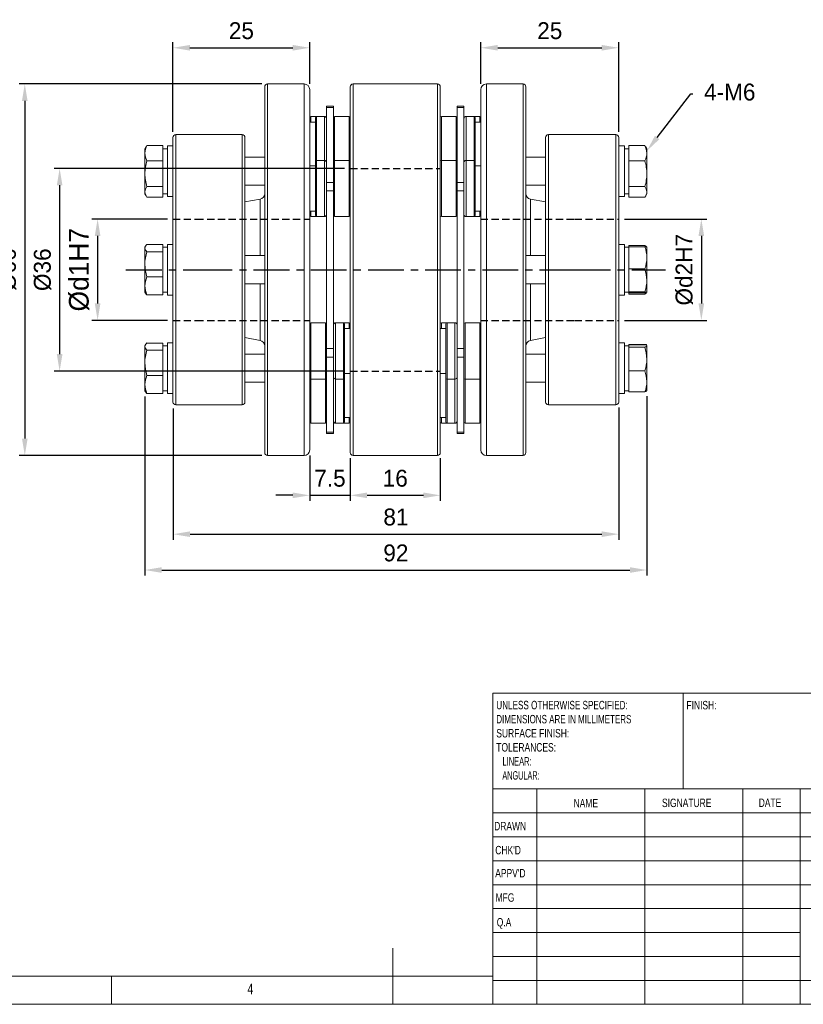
# Model space of a CAD drawing. Header units: millimetres. Extents: x 5 to 415, y 5 to 292.
# Tile 2 of 4: x 144 to 283, y 5 to 180. Entities that reach past the tile are written whole.
import ezdxf
from ezdxf import colors
from ezdxf.entities.mleader import LeaderData, LeaderLine
from ezdxf.math import Vec2, Vec3

# ---------------------------------------------------------------- set-up
doc = ezdxf.new("R2010")
doc.units = ezdxf.units.MM
doc.header["$PDSIZE"] = -1
doc.linetypes.add('CENTER', pattern=[10.16, 6.35, -1.27, 1.27, -1.27])
doc.linetypes.add('HIDDEN', pattern=[1.905, 1.27, -0.635])
doc.styles.add('SLDTEXTSTYLE0', font='TXT', dxfattribs={"width": 0.75})
doc.styles.add('SLDTEXTSTYLE5', font='TXT', dxfattribs={"width": 0.72})
doc.styles.add('SLDTEXTSTYLE6', font='TXT', dxfattribs={"width": 0.708333})
doc.styles.add('SLDTEXTSTYLE7', font='TXT', dxfattribs={"width": 0.609375})
doc.styles.add('SLDTEXTSTYLE8', font='TXT', dxfattribs={"width": 0.625})
doc.dimstyles.new('ISO-25', dxfattribs={"dimtxt": 2.5, "dimasz": 2.5, "dimexe": 1.25, "dimexo": 0.625, "dimtad": 1, "dimtxsty": 'Standard', "dimcen": 2.5, "dimadec": 0, "dimazin": 0, "dimtfac": 1, "dimtmove": 0, "dimatfit": 3, "dimfxl": 0, "dimarcsym": 0})

# ---------------------------------------------------------------- blocks, each defined once
blk = doc.blocks.new('SW_NOTE_1')
at = {"color": 0, "linetype": 'Continuous', "lineweight": 0, "char_height": 1.5, "attachment_point": 1}
for s, insert, style in [('UNLESS OTHERWISE SPECIFIED:', (0, 1.92), 'SLDTEXTSTYLE5'), ('DIMENSIONS ARE IN MILLIMETERS', (0, -0.58), 'SLDTEXTSTYLE6'), ('SURFACE FINISH:', (0, -3.08), 'SLDTEXTSTYLE0'), ('TOLERANCES:', (0, -5.58), 'SLDTEXTSTYLE0'), ('   LINEAR:', (0, -8.08), 'SLDTEXTSTYLE7'), ('   ANGULAR:', (0, -10.58), 'SLDTEXTSTYLE8')]:
    blk.add_mtext(s, dxfattribs=dict(at, insert=insert, style=style))
blk = doc.blocks.new('*D3')
at = {"color": 1, "lineweight": -2}
for p, q in [((169.95, 144.5), (156.56, 144.5)), ((157.56, 141.5), (157.56, 129.5)), ((169.95, 126.5), (156.56, 126.5))]:
    blk.add_line(p, q, dxfattribs=at)
at = {"color": 1}
for points in [[(157.06, 141.5), (158.06, 141.5), (157.56, 144.5)], [(157.06, 129.5), (158.06, 129.5), (157.56, 126.5)]]:
    blk.add_solid(points, dxfattribs=at)
at = {"layer": 'Defpoints', "color": 0}
for p in [(170.95, 144.5), (157.56, 126.5), (170.95, 126.5)]:
    blk.add_point(p, dxfattribs=at)
at = {"color": 0, "insert": (154.28, 135.5), "char_height": 3.5, "attachment_point": 5, "rotation": 90}
blk.add_mtext('%%cd1H7', dxfattribs=at)
blk = doc.blocks.new('*D4')
at = {"color": 1, "lineweight": -2}
for p, q in [((251.14, 144.5), (265.82, 144.5)), ((264.82, 141.5), (264.82, 129.5)), ((251.14, 126.5), (265.82, 126.5))]:
    blk.add_line(p, q, dxfattribs=at)
at = {"color": 1}
for points in [[(264.32, 141.5), (265.32, 141.5), (264.82, 144.5)], [(264.32, 129.5), (265.32, 129.5), (264.82, 126.5)]]:
    blk.add_solid(points, dxfattribs=at)
at = {"layer": 'Defpoints', "color": 0}
for p in [(250.14, 144.5), (250.14, 126.5), (264.82, 126.5)]:
    blk.add_point(p, dxfattribs=at)
at = {"color": 0, "insert": (261.8, 135.5), "char_height": 3, "attachment_point": 5, "rotation": 90}
blk.add_mtext('%%Cd2H7', dxfattribs=at)
blk = doc.blocks.new('*D5')
at = {"color": 1, "lineweight": -2}
for p, q in [((170.95, 160), (170.95, 175.93)), ((173.95, 174.93), (192.24, 174.93)), ((195.24, 168.5), (195.24, 175.93))]:
    blk.add_line(p, q, dxfattribs=at)
at = {"color": 1}
for points in [[(173.95, 175.43), (173.95, 174.43), (170.95, 174.93)], [(192.24, 175.43), (192.24, 174.43), (195.24, 174.93)]]:
    blk.add_solid(points, dxfattribs=at)
at = {"layer": 'Defpoints', "color": 0}
for p in [(195.24, 174.93), (195.24, 167.5), (170.95, 159)]:
    blk.add_point(p, dxfattribs=at)
at = {"color": 0, "insert": (183.1, 177.95), "char_height": 3, "attachment_point": 5}
blk.add_mtext('25', dxfattribs=at)
blk = doc.blocks.new('*D6')
at = {"color": 1, "lineweight": -2}
for p, q in [((225.64, 168.5), (225.64, 175.93)), ((228.64, 174.93), (247.14, 174.93)), ((250.14, 160), (250.14, 175.93))]:
    blk.add_line(p, q, dxfattribs=at)
at = {"color": 1}
for points in [[(228.64, 175.43), (228.64, 174.43), (225.64, 174.93)], [(247.14, 175.43), (247.14, 174.43), (250.14, 174.93)]]:
    blk.add_solid(points, dxfattribs=at)
at = {"layer": 'Defpoints', "color": 0}
for p in [(250.14, 174.93), (225.64, 167.5), (250.14, 159)]:
    blk.add_point(p, dxfattribs=at)
at = {"color": 0, "insert": (237.89, 177.95), "char_height": 3, "attachment_point": 5}
blk.add_mtext('25', dxfattribs=at)
blk = doc.blocks.new('*D7')
at = {"color": 1, "lineweight": -2}
for p, q in [((186.74, 168.5), (143.62, 168.5)), ((144.62, 165.5), (144.62, 105.5)), ((186.74, 102.5), (143.62, 102.5))]:
    blk.add_line(p, q, dxfattribs=at)
at = {"color": 1}
for points in [[(144.12, 165.5), (145.12, 165.5), (144.62, 168.5)], [(144.12, 105.5), (145.12, 105.5), (144.62, 102.5)]]:
    blk.add_solid(points, dxfattribs=at)
at = {"layer": 'Defpoints', "color": 0}
for p in [(187.74, 168.5), (144.62, 102.5), (187.74, 102.5)]:
    blk.add_point(p, dxfattribs=at)
at = {"color": 0, "insert": (141.59, 135.5), "char_height": 3, "attachment_point": 5, "rotation": 90}
blk.add_mtext('%%c66', dxfattribs=at)
blk = doc.blocks.new('*D8')
at = {"color": 1, "lineweight": -2}
for p, q in [((201.44, 153.5), (149.81, 153.5)), ((150.81, 150.5), (150.81, 120.5)), ((201.44, 117.5), (149.81, 117.5))]:
    blk.add_line(p, q, dxfattribs=at)
at = {"color": 1}
for points in [[(150.31, 150.5), (151.31, 150.5), (150.81, 153.5)], [(150.31, 120.5), (151.31, 120.5), (150.81, 117.5)]]:
    blk.add_solid(points, dxfattribs=at)
at = {"layer": 'Defpoints', "color": 0}
for p in [(202.44, 153.5), (150.81, 117.5), (202.44, 117.5)]:
    blk.add_point(p, dxfattribs=at)
at = {"color": 0, "insert": (147.79, 135.5), "char_height": 3, "attachment_point": 5, "rotation": 90}
blk.add_mtext('%%c36', dxfattribs=at)
blk = doc.blocks.new('*D9')
at = {"color": 1, "lineweight": -2}
for p, q in [((170.98, 110.85), (170.98, 87.52)), ((250.14, 111), (250.14, 87.52)), ((173.98, 88.52), (247.14, 88.52))]:
    blk.add_line(p, q, dxfattribs=at)
at = {"color": 1}
for points in [[(173.98, 89.02), (173.98, 88.02), (170.98, 88.52)], [(247.14, 89.02), (247.14, 88.02), (250.14, 88.52)]]:
    blk.add_solid(points, dxfattribs=at)
at = {"layer": 'Defpoints', "color": 0}
for p in [(250.14, 112), (170.98, 111.85), (250.14, 88.52)]:
    blk.add_point(p, dxfattribs=at)
at = {"color": 0, "insert": (210.56, 91.55), "char_height": 3, "attachment_point": 5}
blk.add_mtext('81', dxfattribs=at)
blk = doc.blocks.new('*D10')
at = {"color": 1, "lineweight": -2}
for p, q in [((165.95, 113), (165.95, 81.15)), ((255.14, 113.02), (255.14, 81.15)), ((168.95, 82.15), (252.14, 82.15))]:
    blk.add_line(p, q, dxfattribs=at)
at = {"color": 1}
for points in [[(168.95, 82.65), (168.95, 81.65), (165.95, 82.15)], [(252.14, 82.65), (252.14, 81.65), (255.14, 82.15)]]:
    blk.add_solid(points, dxfattribs=at)
at = {"layer": 'Defpoints', "color": 0}
for p in [(165.95, 114), (255.14, 114.02), (255.14, 82.15)]:
    blk.add_point(p, dxfattribs=at)
at = {"color": 0, "insert": (210.55, 85.17), "char_height": 3, "attachment_point": 5}
blk.add_mtext('92', dxfattribs=at)
blk = doc.blocks.new('*D11')
at = {"color": 1, "lineweight": -2}
for p, q in [((195.24, 102.5), (195.24, 94.42)), ((202.44, 102), (202.44, 94.42)), ((192.24, 95.42), (189.24, 95.42)), ((195.24, 95.42), (202.44, 95.42)), ((205.44, 95.42), (208.44, 95.42))]:
    blk.add_line(p, q, dxfattribs=at)
at = {"color": 1}
for points in [[(192.24, 95.92), (192.24, 94.92), (195.24, 95.42)], [(205.44, 95.92), (205.44, 94.92), (202.44, 95.42)]]:
    blk.add_solid(points, dxfattribs=at)
at = {"layer": 'Defpoints', "color": 0}
for p in [(195.24, 103.5), (202.44, 103), (202.44, 95.42)]:
    blk.add_point(p, dxfattribs=at)
at = {"color": 0, "insert": (198.84, 98.44), "char_height": 3, "attachment_point": 5}
blk.add_mtext('7.5', dxfattribs=at)
blk = doc.blocks.new('*D12')
at = {"color": 1, "lineweight": -2}
for p, q in [((202.44, 102), (202.44, 94.42)), ((218.44, 102), (218.44, 94.42)), ((205.44, 95.42), (215.44, 95.42))]:
    blk.add_line(p, q, dxfattribs=at)
at = {"color": 1}
for points in [[(205.44, 95.92), (205.44, 94.92), (202.44, 95.42)], [(215.44, 95.92), (215.44, 94.92), (218.44, 95.42)]]:
    blk.add_solid(points, dxfattribs=at)
at = {"layer": 'Defpoints', "color": 0}
for p in [(202.44, 103), (218.44, 103), (218.44, 95.42)]:
    blk.add_point(p, dxfattribs=at)
at = {"color": 0, "insert": (210.44, 98.44), "char_height": 3, "attachment_point": 5}
blk.add_mtext('16', dxfattribs=at)

msp = doc.modelspace()

# ---------------------------------------------------------------- linework, layer by layer
at = {"color": 7, "linetype": 'Continuous', "lineweight": 15}
for p, q in [((187.24, 103), (187.24, 168)), ((194.24, 168.5), (187.74, 168.5)), ((187.74, 168.5), (187.74, 102.5)), ((194.24, 112.16), (194.24, 168.5)), ((202.44, 103), (202.44, 168)), ((217.94, 168.5), (202.94, 168.5)), ((202.94, 168.5), (202.94, 102.5)), ((217.94, 102.5), (217.94, 168.5)), ((218.44, 168), (218.44, 103)), ((233.14, 168.5), (226.64, 168.5)), ((226.64, 168.5), (226.64, 102.5)), ((233.14, 112.16), (233.14, 168.5)), ((233.64, 168), (233.64, 112.52)), ((195.24, 167.5), (195.24, 112.87)), ((225.64, 103.5), (225.64, 167.5)), ((199.44, 164.58), (198.24, 164.58)), ((198.24, 164.58), (198.24, 164.34)), ((199.44, 164.58), (199.44, 164.34)), ((222.64, 164.58), (221.44, 164.58)), ((221.44, 164.58), (221.44, 164.34)), ((222.64, 164.58), (222.64, 164.34)), ((196.44, 162.72), (195.44, 162.72)), ((195.44, 162.72), (195.44, 161.72)), ((197.84, 162.72), (196.44, 162.72)), ((196.44, 162.72), (196.44, 154.93)), ((198.04, 162.72), (197.84, 162.72)), ((197.84, 154.93), (197.84, 162.72)), ((198.04, 162.67), (198.04, 162.72)), ((199.44, 164.34), (198.24, 164.34)), ((198.24, 164.34), (198.24, 151.01)), ((199.44, 164.34), (199.44, 151.01)), ((202.24, 162.72), (199.64, 162.72)), ((199.64, 162.72), (199.64, 154.93)), ((202.24, 154.93), (202.24, 162.72)), ((221.24, 162.72), (218.64, 162.72)), ((218.64, 162.72), (218.64, 159.44)), ((221.24, 159.44), (221.24, 162.72)), ((222.64, 164.34), (221.44, 164.34)), ((221.44, 164.34), (221.44, 151.01)), ((222.64, 164.34), (222.64, 151.01)), ((223.04, 162.72), (222.84, 162.72)), ((222.84, 162.72), (222.84, 162.67)), ((224.44, 162.72), (223.04, 162.72)), ((223.04, 162.72), (223.04, 154.93)), ((225.44, 162.72), (224.44, 162.72)), ((224.44, 154.93), (224.44, 162.72)), ((225.44, 161.72), (225.44, 162.72)), ((196.24, 161.72), (195.24, 161.72)), ((196.24, 154.73), (196.24, 162.52)), ((224.64, 162.52), (224.64, 154.73)), ((225.64, 161.72), (224.64, 161.72)), ((171.45, 159.5), (171.45, 135.5)), ((175.33, 159.5), (171.45, 159.5)), ((183.24, 159.5), (175.12, 159.5)), ((183.24, 111.5), (183.24, 159.5)), ((218.64, 159.44), (218.64, 154.93)), ((221.24, 154.93), (221.24, 159.44)), ((237.64, 159.5), (237.64, 111.5)), ((242.31, 159.5), (237.64, 159.5)), ((249.64, 159.5), (242.31, 159.5)), ((249.64, 111.5), (249.64, 159.5)), ((166.31, 157.59), (166.18, 157.36)), ((169.15, 157.59), (166.31, 157.59)), ((169.15, 157.59), (169.15, 156.22)), ((170.95, 157.5), (169.95, 157.5)), ((169.95, 157.5), (169.95, 149.05)), ((170.95, 135.5), (170.95, 159)), ((183.74, 159), (183.74, 112)), ((237.14, 112), (237.14, 159)), ((250.14, 159), (250.14, 112)), ((251.14, 157.5), (250.14, 157.5)), ((251.14, 157.5), (251.14, 149.05)), ((251.94, 156.22), (251.94, 157.59)), ((251.94, 157.59), (254.78, 157.59)), ((254.91, 157.36), (254.78, 157.59)), ((166.17, 157.37), (165.95, 157)), ((165.95, 157), (165.95, 156.22)), ((165.95, 156.22), (165.95, 152.56)), ((169.95, 157), (169.15, 157)), ((169.15, 156.22), (169.15, 154.85)), ((251.94, 157), (251.14, 157)), ((251.94, 154.85), (251.94, 156.22)), ((255.14, 157), (254.93, 157.37)), ((255.14, 156.22), (255.14, 157)), ((255.14, 152.56), (255.14, 156.22)), ((169.15, 154.85), (166.31, 154.85)), ((169.15, 154.85), (169.15, 152.56)), ((187.24, 155.5), (183.74, 155.5)), ((196.24, 153.93), (195.24, 153.93)), ((196.24, 145.13), (196.24, 154.73)), ((197.84, 154.93), (196.44, 154.93)), ((196.44, 154.93), (196.44, 144.93)), ((197.84, 144.93), (197.84, 154.93)), ((202.24, 154.93), (199.64, 154.93)), ((199.64, 154.93), (199.64, 149.93)), ((202.24, 149.93), (202.24, 154.93)), ((221.24, 154.93), (218.64, 154.93)), ((218.64, 154.93), (218.64, 149.93)), ((221.24, 149.93), (221.24, 154.93)), ((224.44, 154.93), (223.04, 154.93)), ((223.04, 154.93), (223.04, 144.93)), ((224.44, 144.93), (224.44, 154.93)), ((224.64, 154.73), (224.64, 145.13)), ((225.64, 153.93), (224.64, 153.93)), ((237.14, 155.5), (233.64, 155.5)), ((251.94, 154.85), (254.78, 154.85)), ((251.94, 152.56), (251.94, 154.85)), ((165.95, 152.56), (165.95, 149.33)), ((169.15, 152.56), (169.15, 150.26)), ((251.94, 150.26), (251.94, 152.56)), ((255.14, 152.56), (255.14, 149.33)), ((183.74, 150.5), (187.24, 150.5)), ((199.44, 151.01), (198.24, 151.01)), ((198.24, 151.01), (198.24, 149.5)), ((199.44, 151.01), (199.44, 149.5)), ((222.64, 151.01), (221.44, 151.01)), ((221.44, 151.01), (221.44, 149.5)), ((222.64, 151.01), (222.64, 149.5)), ((233.64, 150.5), (237.14, 150.5)), ((165.95, 149.33), (165.95, 149)), ((165.95, 149), (166.17, 148.62)), ((169.15, 150.26), (166.31, 150.26)), ((169.15, 150.26), (169.15, 149.33)), ((169.15, 149.33), (169.15, 148.41)), ((169.15, 149), (169.95, 149)), ((169.95, 149.05), (169.95, 148.5)), ((199.44, 149.5), (198.24, 149.5)), ((198.24, 121.49), (198.24, 149.5)), ((199.44, 121.49), (199.44, 149.5)), ((199.64, 149.93), (199.64, 144.93)), ((202.24, 144.93), (202.24, 149.93)), ((218.64, 149.93), (218.64, 144.93)), ((221.24, 144.93), (221.24, 149.93)), ((222.64, 149.5), (221.44, 149.5)), ((221.44, 121.49), (221.44, 149.5)), ((222.64, 121.49), (222.64, 149.5)), ((251.14, 149.05), (251.14, 148.5)), ((251.14, 149), (251.94, 149)), ((251.94, 150.26), (254.78, 150.26)), ((251.94, 149.33), (251.94, 150.26)), ((251.94, 148.41), (251.94, 149.33)), ((254.93, 148.62), (255.14, 149)), ((255.14, 149), (255.14, 149.33)), ((169.15, 148.41), (166.31, 148.41)), ((169.95, 148.5), (170.95, 148.5)), ((186.43, 148.05), (183.74, 147.54)), ((186.43, 138), (186.43, 148.05)), ((237.14, 147.54), (234.45, 148.05)), ((234.45, 148.05), (234.45, 138)), ((250.14, 148.5), (251.14, 148.5)), ((251.94, 148.41), (254.78, 148.41)), ((195.24, 145.93), (196.24, 145.93)), ((195.44, 145.93), (195.44, 144.93)), ((224.64, 145.93), (225.64, 145.93)), ((225.44, 144.93), (225.44, 145.93)), ((195.44, 144.93), (196.44, 144.93)), ((196.44, 144.93), (197.84, 144.93)), ((197.84, 144.93), (198.04, 144.93)), ((198.04, 144.93), (198.04, 144.98)), ((199.64, 144.93), (202.24, 144.93)), ((218.64, 144.93), (221.24, 144.93)), ((222.84, 144.98), (222.84, 144.93)), ((222.84, 144.93), (223.04, 144.93)), ((223.04, 144.93), (224.44, 144.93)), ((224.44, 144.93), (225.44, 144.93)), ((169.15, 139.98), (166.31, 139.98)), ((169.15, 139.98), (169.15, 139.34)), ((170.95, 140), (169.95, 140)), ((169.95, 140), (169.95, 131)), ((251.14, 140), (250.14, 140)), ((251.14, 140), (251.14, 131)), ((166.05, 139.66), (165.95, 139.5)), ((165.95, 139.34), (165.95, 139.5)), ((165.95, 139.34), (165.95, 136.46)), ((169.15, 138.7), (166.31, 138.7)), ((169.95, 139.5), (169.15, 139.5)), ((169.15, 139.34), (169.15, 138.7)), ((169.15, 138.7), (169.15, 136.46)), ((251.94, 139.5), (251.14, 139.5)), ((251.94, 139.58), (251.94, 139.82)), ((251.94, 139.82), (254.78, 139.82)), ((251.94, 137.63), (251.94, 139.58)), ((251.94, 139.58), (254.78, 139.58)), ((254.78, 139.82), (254.86, 139.57)), ((255.14, 139.5), (255.11, 139.55)), ((255.14, 137.63), (255.14, 139.5)), ((165.95, 136.46), (165.95, 132.62)), ((169.15, 136.46), (169.15, 134.22)), ((187.24, 138), (183.74, 138)), ((237.14, 138), (233.64, 138)), ((251.94, 135.67), (251.94, 137.63)), ((255.14, 137.63), (255.14, 133.63)), ((170.95, 112), (170.95, 135.5)), ((171.45, 135.5), (171.45, 111.5)), ((251.94, 133.63), (251.94, 135.67)), ((251.94, 135.67), (254.78, 135.67)), ((169.15, 134.22), (166.31, 134.22)), ((169.15, 134.22), (169.15, 132.62)), ((183.74, 133), (187.24, 133)), ((186.43, 122.95), (186.43, 133)), ((233.64, 133), (237.14, 133)), ((234.45, 133), (234.45, 126.62)), ((251.94, 131.59), (251.94, 133.63)), ((255.14, 131.5), (255.14, 133.63)), ((165.95, 132.62), (165.95, 131.5)), ((165.95, 131.5), (166.05, 131.33)), ((169.15, 132.62), (169.15, 131.01)), ((169.15, 131.5), (169.95, 131.5)), ((251.14, 131.5), (251.94, 131.5)), ((251.94, 131.59), (254.78, 131.59)), ((251.94, 131.5), (251.94, 131.59)), ((251.94, 131.41), (251.94, 131.5)), ((251.94, 131.18), (251.94, 131.41)), ((251.94, 131.41), (254.78, 131.41)), ((169.15, 131.01), (166.31, 131.01)), ((169.95, 131), (170.95, 131)), ((250.14, 131), (251.14, 131)), ((251.94, 131.18), (254.78, 131.18)), ((198.04, 126.06), (195.44, 126.06)), ((195.44, 126.06), (195.44, 123.81)), ((197.84, 126.07), (196.44, 126.07)), ((196.44, 126.07), (196.44, 126.06)), ((197.84, 126.06), (197.84, 126.07)), ((198.04, 123.81), (198.04, 126.06)), ((202.24, 126.07), (199.64, 126.07)), ((199.64, 126.07), (199.64, 126.01)), ((201.24, 126.06), (199.84, 126.06)), ((199.84, 126.06), (199.84, 116.06)), ((201.24, 116.06), (201.24, 126.06)), ((202.24, 125.06), (202.24, 126.07)), ((221.24, 126.07), (218.64, 126.07)), ((218.64, 126.07), (218.64, 125.06)), ((221.04, 126.06), (219.64, 126.06)), ((219.64, 126.06), (219.64, 116.06)), ((221.04, 116.06), (221.04, 126.06)), ((221.24, 126.01), (221.24, 126.07)), ((225.44, 126.06), (222.84, 126.06)), ((222.84, 126.06), (222.84, 123.81)), ((224.44, 126.07), (223.04, 126.07)), ((223.04, 126.07), (223.04, 126.06)), ((224.44, 126.06), (224.44, 126.07)), ((225.44, 123.81), (225.44, 126.06)), ((234.45, 126.62), (234.45, 122.95)), ((201.44, 125.86), (201.44, 116.26)), ((202.44, 125.06), (201.44, 125.06)), ((219.44, 125.06), (218.44, 125.06)), ((219.44, 116.26), (219.44, 125.86)), ((169.15, 122.48), (166.31, 122.48)), ((169.15, 122.48), (169.15, 121.84)), ((170.95, 122.5), (169.95, 122.5)), ((169.95, 122.5), (169.95, 113.5)), ((183.74, 123.46), (186.43, 122.95)), ((195.44, 123.81), (195.44, 116.06)), ((198.04, 116.06), (198.04, 123.81)), ((222.84, 123.81), (222.84, 116.06)), ((225.44, 116.06), (225.44, 123.81)), ((234.45, 122.95), (237.14, 123.46)), ((251.14, 122.5), (250.14, 122.5)), ((251.14, 122.5), (251.14, 113.5)), ((166.05, 122.17), (165.95, 122)), ((165.95, 122), (165.95, 121.84)), ((165.95, 121.84), (165.95, 118.95)), ((169.15, 121.19), (166.31, 121.19)), ((169.95, 122), (169.15, 122)), ((169.15, 121.84), (169.15, 121.19)), ((169.15, 121.19), (169.15, 118.95)), ((199.44, 121.49), (198.24, 121.49)), ((198.24, 121.49), (198.24, 119.99)), ((199.44, 121.49), (199.44, 119.99)), ((222.64, 121.49), (221.44, 121.49)), ((221.44, 121.49), (221.44, 119.99)), ((222.64, 121.49), (222.64, 119.99)), ((251.94, 122), (251.14, 122)), ((251.94, 121.98), (251.94, 122.21)), ((251.94, 121.74), (251.94, 121.98)), ((251.94, 119.63), (251.94, 121.74)), ((251.94, 121.74), (254.78, 121.74)), ((255.05, 122.21), (255.14, 121.98)), ((255.14, 119.63), (255.14, 121.98)), ((165.95, 115.11), (165.95, 118.95)), ((169.15, 118.95), (169.15, 116.71)), ((187.24, 120.5), (183.74, 120.5)), ((199.44, 119.99), (198.24, 119.99)), ((198.24, 119.99), (198.24, 106.66)), ((199.44, 119.99), (199.44, 106.66)), ((222.64, 119.99), (221.44, 119.99)), ((221.44, 119.99), (221.44, 106.66)), ((222.64, 119.99), (222.64, 106.66)), ((237.14, 120.5), (233.64, 120.5)), ((251.94, 117.53), (251.94, 119.63)), ((255.14, 115.66), (255.14, 119.63)), ((251.94, 117.53), (254.78, 117.53)), ((251.94, 115.66), (251.94, 117.53)), ((169.15, 116.71), (166.31, 116.71)), ((169.15, 116.71), (169.15, 115.11)), ((183.74, 115.5), (187.24, 115.5)), ((195.44, 116.06), (198.04, 116.06)), ((195.44, 116.06), (195.44, 114.35)), ((198.04, 114.35), (198.04, 116.06)), ((199.84, 116.06), (201.24, 116.06)), ((199.84, 116.06), (199.84, 108.27)), ((201.24, 108.27), (201.24, 116.06)), ((201.44, 117.06), (202.44, 117.06)), ((201.44, 116.26), (201.44, 108.47)), ((218.44, 117.06), (219.44, 117.06)), ((219.44, 108.47), (219.44, 116.26)), ((219.64, 116.06), (221.04, 116.06)), ((219.64, 116.06), (219.64, 108.27)), ((221.04, 108.27), (221.04, 116.06)), ((222.84, 116.06), (225.44, 116.06)), ((222.84, 116.06), (222.84, 114.35)), ((225.44, 114.35), (225.44, 116.06)), ((233.64, 115.5), (237.14, 115.5)), ((251.94, 113.78), (251.94, 115.66)), ((255.14, 115.66), (255.14, 114)), ((165.95, 115.11), (165.95, 114)), ((165.95, 114), (166.05, 113.83)), ((169.15, 115.11), (169.15, 113.51)), ((169.15, 114), (169.95, 114)), ((195.44, 114.35), (195.44, 108.27)), ((198.04, 108.27), (198.04, 114.35)), ((222.84, 114.35), (222.84, 108.27)), ((225.44, 108.27), (225.44, 114.35)), ((251.14, 114), (251.94, 114)), ((251.94, 113.78), (254.78, 113.78)), ((255.13, 113.98), (255.14, 114)), ((169.15, 113.51), (166.31, 113.51)), ((169.95, 113.5), (170.95, 113.5)), ((194.24, 102.5), (194.24, 112.16)), ((195.24, 112.87), (195.24, 103.5)), ((233.14, 102.5), (233.14, 112.16)), ((233.64, 112.52), (233.64, 103)), ((250.14, 113.5), (251.14, 113.5)), ((171.45, 111.5), (175.33, 111.5)), ((175.12, 111.5), (183.24, 111.5)), ((237.64, 111.5), (242.31, 111.5)), ((242.31, 111.5), (249.64, 111.5)), ((201.44, 109.27), (202.44, 109.27)), ((202.24, 108.27), (202.24, 109.27)), ((218.44, 109.27), (219.44, 109.27)), ((218.64, 109.27), (218.64, 108.27)), ((195.44, 108.27), (198.04, 108.27)), ((199.64, 108.33), (199.64, 108.27)), ((199.64, 108.27), (199.84, 108.27)), ((199.84, 108.27), (201.24, 108.27)), ((201.24, 108.27), (202.24, 108.27)), ((218.64, 108.27), (219.64, 108.27)), ((219.64, 108.27), (221.04, 108.27)), ((221.04, 108.27), (221.24, 108.27)), ((221.24, 108.27), (221.24, 108.33)), ((222.84, 108.27), (225.44, 108.27)), ((199.44, 106.66), (198.24, 106.66)), ((198.24, 106.66), (198.24, 106.42)), ((198.24, 106.42), (199.44, 106.42)), ((199.44, 106.66), (199.44, 106.42)), ((222.64, 106.66), (221.44, 106.66)), ((221.44, 106.66), (221.44, 106.42)), ((221.44, 106.42), (222.64, 106.42)), ((222.64, 106.66), (222.64, 106.42)), ((187.74, 102.5), (194.24, 102.5)), ((202.94, 102.5), (217.94, 102.5)), ((226.64, 102.5), (233.14, 102.5))]:
    msp.add_line(p, q, dxfattribs=at)
at = {"color": 5, "linetype": 'HIDDEN'}
for p, q in [((202.44, 153.5), (218.44, 153.5)), ((170.95, 144.5), (175.33, 144.5)), ((175.12, 144.5), (195.24, 144.5)), ((225.64, 144.5), (242.31, 144.5)), ((242.31, 144.5), (250.14, 144.5)), ((170.95, 126.5), (175.33, 126.5)), ((175.12, 126.5), (195.24, 126.5)), ((225.64, 126.5), (242.31, 126.5)), ((242.31, 126.5), (250.14, 126.5)), ((202.44, 117.5), (218.44, 117.5))]:
    msp.add_line(p, q, dxfattribs=at)
at = {"color": 1, "linetype": 'CENTER'}
for p, q in [((162.59, 135.5), (175.33, 135.5)), ((175.12, 135.5), (242.31, 135.5)), ((242.31, 135.5), (258.46, 135.5))]:
    msp.add_line(p, q, dxfattribs=at)
msp.add_line((251.94, 122.21), (255.05, 122.21))
at = {"color": 7, "linetype": 'Continuous', "lineweight": 0}
for p, q in [((227.8, 60.25), (415, 60.25)), ((227.8, 60.25), (227.8, 5)), ((261.6, 43.25), (261.6, 60.25)), ((415, 43.25), (227.8, 43.25)), ((235.6, 43.25), (235.6, 5)), ((254.79, 43.25), (254.79, 5)), ((272.2, 43.25), (272.2, 5)), ((282.4, 5), (282.4, 43.25)), ((326.6, 39), (227.8, 39)), ((326.6, 34.75), (227.8, 34.75)), ((326.6, 30.5), (227.8, 30.5)), ((326.6, 26.25), (227.8, 26.25)), ((282.4, 22), (227.8, 22)), ((282.4, 22), (415, 22)), ((282.4, 17.75), (227.8, 17.75)), ((210, 5), (210, 15)), ((282.4, 13.5), (227.8, 13.5)), ((10, 10), (227.8, 10)), ((160, 5), (160, 10)), ((227.8, 9.25), (415, 9.25)), ((5, 5), (415, 5))]:
    msp.add_line(p, q, dxfattribs=at)
at = {"color": 7, "linetype": 'Continuous', "lineweight": 15, "flags": 128}
for points in [[(254.78, 157.59), (255.04, 156.92), (255.14, 156.22)], [(166.31, 154.85), (166.05, 155.52), (165.95, 156.22)], [(166.31, 148.41), (166.05, 148.86), (165.95, 149.33)], [(254.78, 150.26), (255.04, 149.81), (255.14, 149.33)], [(166.31, 134.22), (166.05, 135.32), (165.95, 136.46)], [(254.78, 135.67), (255.04, 134.67), (255.14, 133.63)], [(166.31, 131.01), (166.05, 131.8), (165.95, 132.62)], [(166.06, 131.34), (166.19, 131.14), (166.31, 131.01)], [(254.78, 131.59), (255.04, 131.54), (255.14, 131.5)], [(255.1, 131.45), (255, 131.32), (254.78, 131.18)], [(166.31, 121.19), (166.05, 121.51), (165.95, 121.84)], [(254.78, 121.74), (255.04, 120.71), (255.14, 119.63)], [(166.31, 116.71), (166.05, 117.81), (165.95, 118.95)], [(254.78, 117.53), (255.04, 116.61), (255.14, 115.66)], [(166.05, 113.83), (166.06, 113.81), (166.31, 113.51)]]:
    msp.add_lwpolyline(points, dxfattribs=at)
at = {"color": 7, "linetype": 'Continuous', "lineweight": 15}
for centre, radius, start, end in [((187.74, 168), 0.5, 90, 180), ((194.24, 167.5), 1, 0, 90), ((202.94, 168), 0.5, 90, 180), ((217.94, 168), 0.5, 0, 90), ((226.64, 167.5), 1, 90, 180), ((233.14, 168), 0.5, 0, 90), ((195.44, 162.52), 0.2, 90, 180), ((196.44, 162.52), 0.2, 90, 180), ((197.84, 162.32), 0.4, 0, 90), ((198.04, 162.52), 0.2, 0, 90), ((199.64, 162.52), 0.2, 90, 180), ((202.24, 162.52), 0.2, 0, 90), ((218.64, 162.52), 0.2, 90, 180), ((221.24, 162.52), 0.2, 0, 90), ((223.04, 162.32), 0.4, 90, 180), ((222.84, 162.52), 0.2, 90, 180), ((224.44, 162.52), 0.2, 0, 90), ((225.44, 162.52), 0.2, 0, 90), ((171.45, 159), 0.5, 90, 180), ((183.24, 159), 0.5, 0, 90), ((237.64, 159), 0.5, 90, 180), ((249.64, 159), 0.5, 0, 90), ((168.94, 156.17), 2.98, 151.6508, 179.0919), ((252.16, 156.27), 2.98, 331.6508, 359.092), ((174.29, 152.43), 8.33, 163.1422, 179.163), ((196.44, 154.73), 0.2, 90, 180), ((197.84, 154.53), 0.4, 0, 90), ((199.64, 154.73), 0.2, 90, 180), ((202.24, 154.73), 0.2, 0, 90), ((218.64, 154.73), 0.2, 90, 180), ((221.24, 154.73), 0.2, 0, 90), ((223.04, 154.53), 0.4, 90, 180), ((224.44, 154.73), 0.2, 0, 90), ((246.8, 152.43), 8.34, 0.8409, 16.8539), ((174, 152.63), 8.05, 180.5474, 197.1475), ((247.1, 152.63), 8.04, 342.8488, 359.4564), ((167.46, 149.28), 1.51, 139.7356, 178.0892), ((186.24, 149.03), 1, 280.7516, 0), ((234.64, 149.03), 1, 180, 259.2484), ((253.63, 149.38), 1.51, 319.7356, 358.0892), ((197.84, 145.33), 0.4, 270, 0), ((223.04, 145.33), 0.4, 180, 270), ((195.44, 145.13), 0.2, 180, 270), ((196.44, 145.13), 0.2, 180, 270), ((198.04, 145.13), 0.2, 270, 0), ((199.64, 145.13), 0.2, 180, 270), ((202.24, 145.13), 0.2, 270, 0), ((218.64, 145.13), 0.2, 180, 270), ((221.24, 145.13), 0.2, 270, 0), ((222.84, 145.13), 0.2, 180, 270), ((224.44, 145.13), 0.2, 270, 0), ((225.44, 145.13), 0.2, 270, 0), ((166.86, 139.26), 0.909, 127.0431, 174.6386), ((166.95, 139.48), 1.01, 187.7823, 230.536), ((173.5, 136.41), 7.55, 162.298, 179.5919), ((254.56, 139.23), 0.622, 30.3803, 69.0791), ((254.86, 139.13), 0.461, 52.9631, 99.9791), ((248.98, 137.51), 6.16, 1.0628, 19.6431), ((249.22, 137.7), 5.92, 339.983, 359.3111), ((169.94, 132.57), 3.98, 155.5383, 179.309), ((248.83, 133.68), 6.31, 340.617, 359.5312), ((254.86, 131.87), 0.461, 260.0209, 307.0369), ((195.44, 125.86), 0.2, 90, 180), ((196.44, 125.87), 0.2, 90, 98.0545), ((197.84, 125.67), 0.4, 84.307, 90), ((198.04, 125.86), 0.2, 0, 90), ((199.64, 125.87), 0.2, 90, 180), ((199.84, 125.66), 0.4, 90, 180), ((201.24, 125.86), 0.2, 0, 90), ((202.24, 125.87), 0.2, 0, 90), ((218.64, 125.87), 0.2, 90, 180), ((219.64, 125.86), 0.2, 90, 180), ((221.04, 125.66), 0.4, 0, 90), ((221.24, 125.87), 0.2, 0, 90), ((222.84, 125.86), 0.2, 90, 180), ((223.04, 125.67), 0.4, 90, 95.693), ((224.44, 125.87), 0.2, 81.9455, 90), ((225.44, 125.86), 0.2, 0, 90), ((166.82, 121.78), 0.872, 125.992, 176.0366), ((186.24, 121.96), 1, 0, 79.2484), ((234.64, 121.96), 1, 100.7516, 180), ((173.51, 118.9), 7.56, 162.3068, 179.5922), ((254.68, 122.29), 0.554, 280.6683, 326.133), ((248.44, 119.69), 6.7, 341.2029, 359.553), ((170.01, 115.04), 4.05, 155.7469, 179.048), ((195.44, 116.26), 0.2, 180, 270), ((198.04, 116.26), 0.2, 270, 0), ((199.84, 116.46), 0.4, 180, 270), ((201.24, 116.26), 0.2, 270, 0), ((219.64, 116.26), 0.2, 180, 270), ((221.04, 116.46), 0.4, 270, 0), ((222.84, 116.26), 0.2, 180, 270), ((225.44, 116.26), 0.2, 270, 0), ((249.8, 115.71), 5.34, 338.9239, 359.464), ((170.19, 115.22), 4.24, 181.4613, 203.7438), ((254.68, 114.33), 0.556, 280.7456, 326.0557), ((171.45, 112), 0.5, 180, 270), ((183.24, 112), 0.5, 270, 0), ((237.64, 112), 0.5, 180, 270), ((249.64, 112), 0.5, 270, 0), ((195.44, 108.47), 0.2, 180, 270), ((198.04, 108.47), 0.2, 270, 0), ((199.84, 108.67), 0.4, 180, 270), ((199.64, 108.47), 0.2, 180, 270), ((201.24, 108.47), 0.2, 270, 0), ((202.24, 108.47), 0.2, 270, 0), ((218.64, 108.47), 0.2, 180, 270), ((219.64, 108.47), 0.2, 180, 270), ((221.04, 108.67), 0.4, 270, 0), ((221.24, 108.47), 0.2, 270, 0), ((222.84, 108.47), 0.2, 180, 270), ((225.44, 108.47), 0.2, 270, 0), ((194.24, 103.5), 1, 270, 0), ((226.64, 103.5), 1, 180, 270), ((187.74, 103), 0.5, 180, 270), ((202.94, 103), 0.5, 180, 270), ((217.94, 103), 0.5, 270, 0), ((233.14, 103), 0.5, 270, 0)]:
    msp.add_arc(centre, radius, start, end, dxfattribs=at)

# ---------------------------------------------------------------- block references
at = {"color": 7, "linetype": 'Continuous', "lineweight": 0}
msp.add_blockref('SW_NOTE_1', (228.39, 56.99), dxfattribs=at)

# ---------------------------------------------------------------- texts
at = {"color": 7, "linetype": 'Continuous', "lineweight": 0, "attachment_point": 1, "style": 'SLDTEXTSTYLE0'}
for s, insert, char_height in [('FINISH:', (262.17, 58.9), 1.5), ('NAME', (242.12, 41.48), 1.5), ('SIGNATURE', (257.83, 41.54), 1.5), ('DATE', (275.01, 41.56), 1.5), ('DRAWN', (228.01, 37.41), 1.5), ("CHK'D", (228.21, 33.14), 1.5), ("APPV'D", (228.2, 29.05), 1.5), ('MFG', (228.26, 24.72), 1.5), ('Q.A', (228.47, 20.33), 1.5), ('4', (184.17, 8.65), 1.85)]:
    msp.add_mtext(s, dxfattribs=dict(at, insert=insert, char_height=char_height))

# ---------------------------------------------------------------- dimensions: what is measured, and where the dimension line sits
for base, p1, p2, text, picture, middle in [((195.24, 174.93), (170.95, 159), (195.24, 167.5), '25', '*D5', (183.1, 177.95)), ((255.14, 82.15), (165.95, 114), (255.14, 114.02), '92', '*D10', (210.55, 85.17)), ((250.14, 88.52), (170.98, 111.85), (250.14, 112), '81', '*D9', (210.56, 91.55))]:
    dim = msp.add_linear_dim(base=base, p1=p1, p2=p2, text=text, dimstyle='ISO-25', override={"dimtxt": 3, "dimasz": 3, "dimexe": 1, "dimexo": 1, "dimgap": 1.524, "dimdec": 0, "dimzin": 0, "dimdsep": 46, "dimclrd": 1, "dimclre": 1, "dimtdec": 0, "dimtzin": 0})
    dim.commit()
    dim.dimension.update_dxf_attribs({"geometry": picture, "text_midpoint": middle})
for base, p1, p2, picture, middle in [((250.14074074, 174.92564555), (225.64074074, 167.49814815), (250.14074074, 158.99814815), '*D6', (237.89074074, 177.94964555)), ((218.44, 95.42), (202.44, 103), (218.44, 103), '*D12', (210.44, 98.44))]:
    dim = msp.add_linear_dim(base=base, p1=p1, p2=p2, dimstyle='ISO-25', override={"dimtxt": 3, "dimasz": 3, "dimexe": 1, "dimexo": 1, "dimgap": 1.524, "dimdec": 0, "dimzin": 0, "dimdsep": 46, "dimclrd": 1, "dimclre": 1, "dimtdec": 0, "dimtzin": 0})
    dim.commit()
    dim.dimension.update_dxf_attribs({"geometry": picture, "text_midpoint": middle})
for base, p1, p2, text, picture, middle in [((144.62, 102.5), (187.74, 168.5), (187.74, 102.5), '%%c66', '*D7', (141.59, 135.5)), ((150.81, 117.5), (202.44, 153.5), (202.44, 117.5), '%%c36', '*D8', (147.79, 135.5)), ((264.82, 126.5), (250.14, 144.5), (250.14, 126.5), '%%Cd2H7', '*D4', (261.8, 135.5))]:
    dim = msp.add_linear_dim(base=base, p1=p1, p2=p2, angle=90, text=text, dimstyle='ISO-25', override={"dimtxt": 3, "dimasz": 3, "dimexe": 1, "dimexo": 1, "dimgap": 1.524, "dimdec": 0, "dimzin": 0, "dimdsep": 46, "dimclrd": 1, "dimclre": 1, "dimtdec": 0, "dimtzin": 0})
    dim.commit()
    dim.dimension.update_dxf_attribs({"geometry": picture, "text_midpoint": middle})
dim = msp.add_linear_dim(base=(157.56, 126.5), p1=(170.95, 144.5), p2=(170.95, 126.5), angle=90, text='%%cd1H7', dimstyle='ISO-25', override={"dimtxt": 3.5, "dimasz": 3, "dimexe": 1, "dimexo": 1, "dimgap": 1.524, "dimtoh": 1, "dimdec": 0, "dimzin": 0, "dimdsep": 46, "dimclrd": 1, "dimclre": 1, "dimtdec": 0, "dimtzin": 0})
dim.commit()
dim.dimension.update_dxf_attribs({"geometry": '*D3', "text_midpoint": (157.56, 135.5), "dimtype": 160})
dim = msp.add_linear_dim(base=(202.44, 95.42), p1=(195.24, 103.5), p2=(202.44, 103), text='7.5', dimstyle='ISO-25', override={"dimtxt": 3, "dimasz": 3, "dimexe": 1, "dimexo": 1, "dimgap": 1.524, "dimdec": 0, "dimzin": 0, "dimdsep": 46, "dimclrd": 1, "dimclre": 1, "dimtdec": 0, "dimtzin": 0})
dim.commit()
dim.dimension.update_dxf_attribs({"geometry": '*D11', "text_midpoint": (198.84, 95.42), "dimtype": 160})

# ---------------------------------------------------------------- leaders
ml = msp.add_multileader_mtext('Standard')
ml.set_content('4-M6', color=256)
ml.set_leader_properties(color=1)
ml.build(insert=Vec2(0, 0))
ml.multileader.update_dxf_attribs({"text_right_attachment_type": 6, "dogleg_length": 0.36, "arrow_head_size": 3})
ctx = ml.context
ctx.base_point, ctx.char_height, ctx.arrow_head_size, ctx.plane_origin = Vec3(263.3, 166.77), 3, 3, Vec3(255.14, 156.61)
ctx.right_attachment = 6
notes = []
notes.append((ctx, [(0, (1, 1, 0), (262.94, 166.77), (1, 0), 0.36, [(0, [(255.14, 156.61)], 0, [])])]))
ctx.mtext.insert, ctx.mtext.flow_direction = Vec3(265.3, 168.57), 5
for ctx, leaders in notes:
    for number, flags, end, landing, length, lines in leaders:
        leader = LeaderData()
        leader.index, (leader.has_last_leader_line, leader.has_dogleg_vector, leader.attachment_direction) = number, flags
        leader.last_leader_point, leader.dogleg_vector, leader.dogleg_length = Vec3(end), Vec3(landing), length
        for number, points, colour, breaks in lines:
            line = LeaderLine()
            line.index, line.vertices, line.color, line.breaks = number, Vec3.list(points), colors.encode_raw_color(colour), breaks
            leader.lines.append(line)
        ctx.leaders.append(leader)

doc.saveas('drawing.dxf')
